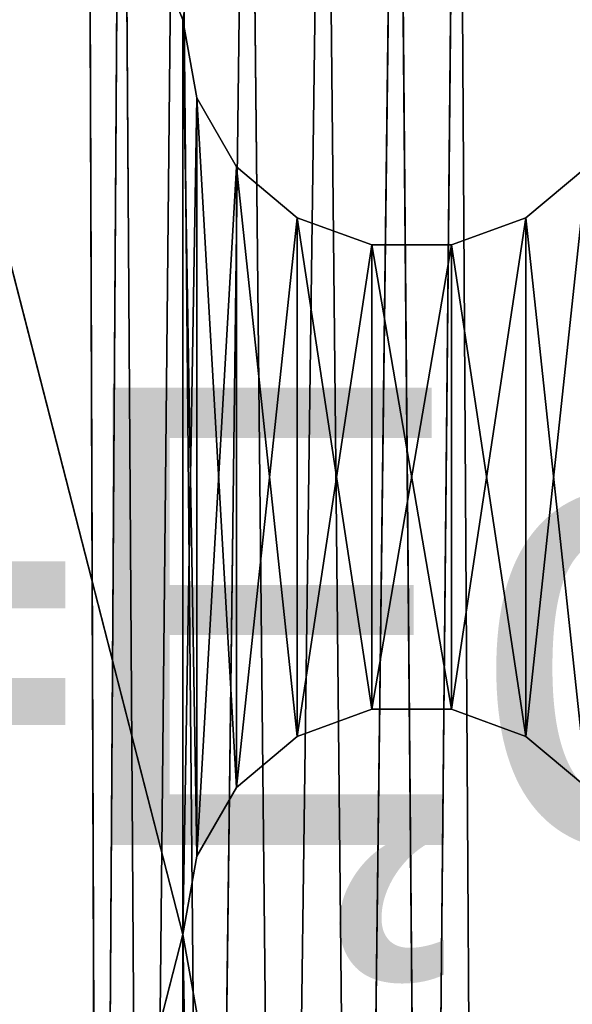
# Model space of a CAD drawing. Extents: x 0.1 to 22, y -6.2 to 5.8.
# Tile 49 of 97: x 14.9 to 16.1, y -0.3 to 1.8. Entities that reach past the tile are written whole.
import ezdxf

# ---------------------------------------------------------------- set-up
doc = ezdxf.new("R2010")
doc.units = 0
doc.header["$LTSCALE"] = 2.54
doc.layers.get('0').update_dxf_attribs({"color": 13, "linetype": 'CONTINUOUS'})

# ---------------------------------------------------------------- blocks, each defined once
blk = doc.blocks.new('GRUPA1_1')
at = {"color": 0}
for p, q in [((15.2586, 1.8042, -5.6904), (13.8586, 5.2542, -5.6904)), ((13.8586, 5.2542, -5.6904), (15.2586, -0.1958, -5.6904)), ((15.2586, 1.8042, -5.6904), (13.8586, 5.2542, -5.6904)), ((13.8586, 5.2542, -5.6904), (15.2586, -0.1958, -5.6904)), ((13.8586, 5.2542, -5.7904), (15.2586, -0.1958, -5.7904)), ((15.2586, 1.8042, -5.7904), (13.8586, 5.2542, -5.7904)), ((15.2586, 1.8042, -5.7904), (13.8586, 5.2542, -5.7904)), ((13.8586, 5.2542, -5.7904), (15.2586, -0.1958, -5.7904)), ((15.0495, 3.6639, -8.7904), (15.0765, -3.9867, -8.7904)), ((15.0495, 3.6639, -8.7904), (15.0765, -3.9867, -8.7904)), ((15.0765, -3.9867, -8.7904), (15.1252, 3.5153, -8.7904)), ((15.0765, -3.9867, -8.7904), (15.1252, 3.5153, -8.7904)), ((15.1741, -3.8515, -8.7904), (15.1252, 3.5153, -8.7904)), ((15.1741, -3.8515, -8.7904), (15.1252, 3.5153, -8.7904)), ((15.8596, 3.4768, -8.7904), (15.7896, -3.8067, -8.7904)), ((15.8596, 3.4768, -8.7904), (15.7896, -3.8067, -8.7904)), ((15.9057, -3.9262, -8.7904), (15.8596, 3.4768, -8.7904)), ((15.9057, -3.9262, -8.7904), (15.8596, 3.4768, -8.7904)), ((15.1741, -3.8515, -8.7904), (15.2471, 3.4016, -8.7904)), ((15.1741, -3.8515, -8.7904), (15.2471, 3.4016, -8.7904)), ((15.312, -3.7579, -8.7904), (15.2471, 3.4016, -8.7904)), ((15.312, -3.7579, -8.7904), (15.2471, 3.4016, -8.7904)), ((15.7265, 3.3765, -8.7904), (15.6395, -3.734, -8.7904)), ((15.7265, 3.3765, -8.7904), (15.6395, -3.734, -8.7904)), ((15.7265, 3.3765, -8.7904), (15.7896, -3.8067, -8.7904)), ((15.7265, 3.3765, -8.7904), (15.7896, -3.8067, -8.7904)), ((15.312, -3.7579, -8.7904), (15.4006, 3.3365, -8.7904)), ((15.312, -3.7579, -8.7904), (15.4006, 3.3365, -8.7904)), ((15.4737, -3.7171, -8.7904), (15.4006, 3.3365, -8.7904)), ((15.4737, -3.7171, -8.7904), (15.4006, 3.3365, -8.7904)), ((15.4737, -3.7171, -8.7904), (15.5671, 3.3278, -8.7904)), ((15.4737, -3.7171, -8.7904), (15.5671, 3.3278, -8.7904)), ((15.5671, 3.3278, -8.7904), (15.6395, -3.734, -8.7904)), ((15.5671, 3.3278, -8.7904), (15.6395, -3.734, -8.7904)), ((15.2586, 1.8042, -5.6904), (15.2887, 1.9752, -5.6904)), ((15.2586, 1.8042, -5.7904), (15.2887, 1.9752, -5.6904)), ((15.2586, 1.8042, -5.6904), (15.2887, 1.9752, -5.6904)), ((15.2586, 1.8042, -5.7904), (15.2887, 1.9752, -5.6904)), ((15.2586, 1.8042, -5.7904), (15.2887, 1.9752, -5.7904)), ((15.2586, 1.8042, -5.7904), (15.2887, 1.9752, -5.7904)), ((15.2887, 1.6332, -5.6904), (15.2586, 1.8042, -5.6904)), ((15.2586, 1.8042, -5.6904), (15.2586, -0.1958, -5.6904)), ((15.2586, 1.8042, -5.6904), (15.2586, -0.1958, -5.6904)), ((15.2887, 1.6332, -5.7904), (15.2586, 1.8042, -5.6904)), ((15.2887, 1.6332, -5.6904), (15.2586, 1.8042, -5.6904)), ((15.2887, 1.6332, -5.7904), (15.2586, 1.8042, -5.6904)), ((15.2887, 1.6332, -5.7904), (15.2586, 1.8042, -5.7904)), ((15.2586, 1.8042, -5.7904), (15.2586, 1.8042, -5.6904)), ((15.2586, 1.8042, -5.7904), (15.2586, 1.8042, -5.6904)), ((15.2586, 1.8042, -5.7904), (15.2586, -0.1958, -5.7904)), ((15.2586, 1.8042, -5.7904), (15.2586, -0.1958, -5.7904)), ((15.2586, 1.8042, -5.7904), (15.2887, -0.0248, -5.7904)), ((15.2586, 1.8042, -5.7904), (15.2887, -0.0248, -5.7904)), ((15.2887, 1.6332, -5.7904), (15.2586, 1.8042, -5.7904)), ((15.2887, 1.6332, -5.6904), (15.2586, -0.1958, -5.6904)), ((15.2887, 1.6332, -5.6904), (15.2586, -0.1958, -5.6904)), ((15.3756, 1.4828, -5.6904), (15.2887, 1.6332, -5.6904)), ((15.2887, 1.6332, -5.6904), (15.2887, -0.0248, -5.6904)), ((15.2887, 1.6332, -5.6904), (15.2887, -0.0248, -5.6904)), ((15.3756, 1.4828, -5.7904), (15.2887, 1.6332, -5.6904)), ((15.3756, 1.4828, -5.6904), (15.2887, 1.6332, -5.6904)), ((15.3756, 1.4828, -5.7904), (15.2887, 1.6332, -5.6904)), ((15.3756, 1.4828, -5.7904), (15.2887, 1.6332, -5.7904)), ((15.2887, 1.6332, -5.7904), (15.2887, 1.6332, -5.6904)), ((15.2887, 1.6332, -5.7904), (15.2887, 1.6332, -5.6904)), ((15.2887, 1.6332, -5.7904), (15.2887, -0.0248, -5.7904)), ((15.2887, 1.6332, -5.7904), (15.2887, -0.0248, -5.7904)), ((15.2887, 1.6332, -5.7904), (15.3756, 0.1256, -5.7904)), ((15.2887, 1.6332, -5.7904), (15.3756, 0.1256, -5.7904)), ((15.3756, 1.4828, -5.7904), (15.2887, 1.6332, -5.7904)), ((15.3756, 1.4828, -5.6904), (15.2887, -0.0248, -5.6904)), ((15.3756, 1.4828, -5.6904), (15.2887, -0.0248, -5.6904)), ((15.5086, 1.3712, -5.6904), (15.3756, 1.4828, -5.6904)), ((15.3756, 1.4828, -5.6904), (15.3756, 0.1256, -5.6904)), ((15.3756, 1.4828, -5.6904), (15.3756, 0.1256, -5.6904)), ((15.5086, 1.3712, -5.7904), (15.3756, 1.4828, -5.6904)), ((15.5086, 1.3712, -5.6904), (15.3756, 1.4828, -5.6904)), ((15.5086, 1.3712, -5.7904), (15.3756, 1.4828, -5.6904)), ((15.5086, 1.3712, -5.7904), (15.3756, 1.4828, -5.7904)), ((15.3756, 1.4828, -5.7904), (15.3756, 1.4828, -5.6904)), ((15.3756, 1.4828, -5.7904), (15.3756, 1.4828, -5.6904)), ((15.3756, 1.4828, -5.7904), (15.3756, 0.1256, -5.7904)), ((15.3756, 1.4828, -5.7904), (15.3756, 0.1256, -5.7904)), ((15.3756, 1.4828, -5.7904), (15.5086, 0.2372, -5.7904)), ((15.3756, 1.4828, -5.7904), (15.5086, 0.2372, -5.7904)), ((15.5086, 1.3712, -5.7904), (15.3756, 1.4828, -5.7904)), ((16.1416, 1.4828, -5.6904), (16.0086, 0.2372, -5.6904)), ((16.1416, 1.4828, -5.6904), (16.0086, 0.2372, -5.6904)), ((16.1416, 1.4828, -5.6904), (16.0086, 1.3712, -5.6904)), ((16.1416, 1.4828, -5.7904), (16.0086, 1.3712, -5.6904)), ((16.1416, 1.4828, -5.6904), (16.0086, 1.3712, -5.6904)), ((16.1416, 1.4828, -5.7904), (16.0086, 1.3712, -5.6904)), ((16.1416, 1.4828, -5.7904), (16.0086, 1.3712, -5.7904)), ((16.1416, 1.4828, -5.7904), (16.0086, 1.3712, -5.7904)), ((15.5086, 1.3712, -5.6904), (15.3756, 0.1256, -5.6904)), ((15.5086, 1.3712, -5.6904), (15.3756, 0.1256, -5.6904)), ((15.6718, 1.3118, -5.6904), (15.5086, 1.3712, -5.6904)), ((15.5086, 1.3712, -5.6904), (15.5086, 0.2372, -5.6904)), ((15.5086, 1.3712, -5.6904), (15.5086, 0.2372, -5.6904)), ((15.6718, 1.3118, -5.7904), (15.5086, 1.3712, -5.6904)), ((15.6718, 1.3118, -5.6904), (15.5086, 1.3712, -5.6904)), ((15.6718, 1.3118, -5.7904), (15.5086, 1.3712, -5.6904)), ((15.6718, 1.3118, -5.7904), (15.5086, 1.3712, -5.7904)), ((15.5086, 1.3712, -5.7904), (15.5086, 1.3712, -5.6904)), ((15.5086, 1.3712, -5.7904), (15.5086, 1.3712, -5.6904)), ((15.5086, 1.3712, -5.7904), (15.5086, 0.2372, -5.7904)), ((15.5086, 1.3712, -5.7904), (15.5086, 0.2372, -5.7904)), ((15.5086, 1.3712, -5.7904), (15.6718, 0.2966, -5.7904)), ((15.5086, 1.3712, -5.7904), (15.6718, 0.2966, -5.7904)), ((15.6718, 1.3118, -5.7904), (15.5086, 1.3712, -5.7904)), ((16.0086, 1.3712, -5.6904), (15.8454, 0.2966, -5.6904)), ((16.0086, 1.3712, -5.6904), (15.8454, 0.2966, -5.6904)), ((16.0086, 1.3712, -5.6904), (15.8454, 1.3118, -5.6904)), ((16.0086, 1.3712, -5.7904), (15.8454, 1.3118, -5.6904)), ((16.0086, 1.3712, -5.6904), (15.8454, 1.3118, -5.6904)), ((16.0086, 1.3712, -5.7904), (15.8454, 1.3118, -5.6904)), ((16.0086, 1.3712, -5.7904), (15.8454, 1.3118, -5.7904)), ((16.0086, 1.3712, -5.7904), (15.8454, 1.3118, -5.7904)), ((16.0086, 1.3712, -5.6904), (16.0086, 0.2372, -5.6904)), ((16.0086, 1.3712, -5.6904), (16.0086, 0.2372, -5.6904)), ((16.0086, 1.3712, -5.7904), (16.0086, 1.3712, -5.6904)), ((16.0086, 1.3712, -5.7904), (16.0086, 1.3712, -5.6904)), ((16.0086, 1.3712, -5.7904), (16.0086, 0.2372, -5.7904)), ((16.0086, 1.3712, -5.7904), (16.0086, 0.2372, -5.7904)), ((16.0086, 1.3712, -5.7904), (16.1416, 0.1256, -5.7904)), ((16.0086, 1.3712, -5.7904), (16.1416, 0.1256, -5.7904)), ((15.6718, 1.3118, -5.6904), (15.5086, 0.2372, -5.6904)), ((15.6718, 1.3118, -5.6904), (15.5086, 0.2372, -5.6904)), ((15.8454, 1.3118, -5.6904), (15.6718, 0.2966, -5.6904)), ((15.8454, 1.3118, -5.6904), (15.6718, 0.2966, -5.6904)), ((15.8454, 1.3118, -5.6904), (15.6718, 1.3118, -5.6904)), ((15.6718, 1.3118, -5.6904), (15.6718, 0.2966, -5.6904)), ((15.6718, 1.3118, -5.6904), (15.6718, 0.2966, -5.6904)), ((15.8454, 1.3118, -5.7904), (15.6718, 1.3118, -5.6904)), ((15.8454, 1.3118, -5.6904), (15.6718, 1.3118, -5.6904)), ((15.8454, 1.3118, -5.7904), (15.6718, 1.3118, -5.6904)), ((15.8454, 1.3118, -5.7904), (15.6718, 1.3118, -5.7904)), ((15.6718, 1.3118, -5.7904), (15.6718, 1.3118, -5.6904)), ((15.6718, 1.3118, -5.7904), (15.6718, 1.3118, -5.6904)), ((15.6718, 1.3118, -5.7904), (15.6718, 0.2966, -5.7904)), ((15.6718, 1.3118, -5.7904), (15.6718, 0.2966, -5.7904)), ((15.6718, 1.3118, -5.7904), (15.8454, 0.2966, -5.7904)), ((15.6718, 1.3118, -5.7904), (15.8454, 0.2966, -5.7904)), ((15.8454, 1.3118, -5.7904), (15.6718, 1.3118, -5.7904)), ((15.8454, 1.3118, -5.6904), (15.8454, 0.2966, -5.6904)), ((15.8454, 1.3118, -5.6904), (15.8454, 0.2966, -5.6904)), ((15.8454, 1.3118, -5.7904), (15.8454, 1.3118, -5.6904)), ((15.8454, 1.3118, -5.7904), (15.8454, 1.3118, -5.6904)), ((15.8454, 1.3118, -5.7904), (15.8454, 0.2966, -5.7904)), ((15.8454, 1.3118, -5.7904), (15.8454, 0.2966, -5.7904)), ((15.8454, 1.3118, -5.7904), (16.0086, 0.2372, -5.7904)), ((15.8454, 1.3118, -5.7904), (16.0086, 0.2372, -5.7904)), ((15.5086, 0.2372, -5.6904), (15.6718, 0.2966, -5.6904)), ((15.5086, 0.2372, -5.7904), (15.6718, 0.2966, -5.6904)), ((15.5086, 0.2372, -5.6904), (15.6718, 0.2966, -5.6904)), ((15.5086, 0.2372, -5.7904), (15.6718, 0.2966, -5.6904)), ((15.5086, 0.2372, -5.7904), (15.6718, 0.2966, -5.7904)), ((15.5086, 0.2372, -5.7904), (15.6718, 0.2966, -5.7904)), ((15.6718, 0.2966, -5.6904), (15.8454, 0.2966, -5.6904)), ((15.6718, 0.2966, -5.7904), (15.6718, 0.2966, -5.6904)), ((15.6718, 0.2966, -5.7904), (15.6718, 0.2966, -5.6904)), ((15.6718, 0.2966, -5.7904), (15.8454, 0.2966, -5.6904)), ((15.6718, 0.2966, -5.6904), (15.8454, 0.2966, -5.6904)), ((15.6718, 0.2966, -5.7904), (15.8454, 0.2966, -5.6904)), ((15.6718, 0.2966, -5.7904), (15.8454, 0.2966, -5.7904)), ((15.6718, 0.2966, -5.7904), (15.8454, 0.2966, -5.7904)), ((15.8454, 0.2966, -5.6904), (16.0086, 0.2372, -5.6904)), ((15.8454, 0.2966, -5.7904), (15.8454, 0.2966, -5.6904)), ((15.8454, 0.2966, -5.7904), (15.8454, 0.2966, -5.6904)), ((15.8454, 0.2966, -5.7904), (16.0086, 0.2372, -5.6904)), ((15.8454, 0.2966, -5.6904), (16.0086, 0.2372, -5.6904)), ((15.8454, 0.2966, -5.7904), (16.0086, 0.2372, -5.6904)), ((15.8454, 0.2966, -5.7904), (16.0086, 0.2372, -5.7904)), ((15.8454, 0.2966, -5.7904), (16.0086, 0.2372, -5.7904)), ((15.3756, 0.1256, -5.6904), (15.5086, 0.2372, -5.6904)), ((15.3756, 0.1256, -5.7904), (15.5086, 0.2372, -5.6904)), ((15.3756, 0.1256, -5.6904), (15.5086, 0.2372, -5.6904)), ((15.3756, 0.1256, -5.7904), (15.5086, 0.2372, -5.6904)), ((15.3756, 0.1256, -5.7904), (15.5086, 0.2372, -5.7904)), ((15.3756, 0.1256, -5.7904), (15.5086, 0.2372, -5.7904)), ((15.5086, 0.2372, -5.7904), (15.5086, 0.2372, -5.6904)), ((15.5086, 0.2372, -5.7904), (15.5086, 0.2372, -5.6904)), ((16.0086, 0.2372, -5.6904), (16.1416, 0.1256, -5.6904)), ((16.0086, 0.2372, -5.7904), (16.0086, 0.2372, -5.6904)), ((16.0086, 0.2372, -5.7904), (16.0086, 0.2372, -5.6904)), ((16.0086, 0.2372, -5.7904), (16.1416, 0.1256, -5.6904)), ((16.0086, 0.2372, -5.6904), (16.1416, 0.1256, -5.6904)), ((16.0086, 0.2372, -5.7904), (16.1416, 0.1256, -5.6904)), ((16.0086, 0.2372, -5.7904), (16.1416, 0.1256, -5.7904)), ((16.0086, 0.2372, -5.7904), (16.1416, 0.1256, -5.7904)), ((15.2887, -0.0248, -5.6904), (15.3756, 0.1256, -5.6904)), ((15.2887, -0.0248, -5.7904), (15.3756, 0.1256, -5.6904)), ((15.2887, -0.0248, -5.6904), (15.3756, 0.1256, -5.6904)), ((15.2887, -0.0248, -5.7904), (15.3756, 0.1256, -5.6904)), ((15.2887, -0.0248, -5.7904), (15.3756, 0.1256, -5.7904)), ((15.2887, -0.0248, -5.7904), (15.3756, 0.1256, -5.7904)), ((15.3756, 0.1256, -5.7904), (15.3756, 0.1256, -5.6904)), ((15.3756, 0.1256, -5.7904), (15.3756, 0.1256, -5.6904)), ((15.2586, -0.1958, -5.6904), (15.2887, -0.0248, -5.6904)), ((15.2586, -0.1958, -5.7904), (15.2887, -0.0248, -5.6904)), ((15.2586, -0.1958, -5.6904), (15.2887, -0.0248, -5.6904)), ((15.2586, -0.1958, -5.7904), (15.2887, -0.0248, -5.6904)), ((15.2586, -0.1958, -5.7904), (15.2887, -0.0248, -5.7904)), ((15.2586, -0.1958, -5.7904), (15.2887, -0.0248, -5.7904)), ((15.2887, -0.0248, -5.7904), (15.2887, -0.0248, -5.6904)), ((15.2887, -0.0248, -5.7904), (15.2887, -0.0248, -5.6904)), ((15.2586, -0.1958, -5.6904), (13.8586, -5.6458, -5.6904)), ((15.2586, -0.1958, -5.6904), (13.8586, -5.6458, -5.6904)), ((15.2586, -0.1958, -5.7904), (13.8586, -5.6458, -5.7904)), ((15.2586, -0.1958, -5.7904), (13.8586, -5.6458, -5.7904)), ((15.2887, -0.3668, -5.6904), (15.2586, -0.1958, -5.6904)), ((15.2586, -0.1958, -5.6904), (15.2586, -2.1958, -5.6904)), ((15.2586, -0.1958, -5.6904), (15.2586, -2.1958, -5.6904)), ((15.2887, -0.3668, -5.7904), (15.2586, -0.1958, -5.6904)), ((15.2887, -0.3668, -5.6904), (15.2586, -0.1958, -5.6904)), ((15.2887, -0.3668, -5.7904), (15.2586, -0.1958, -5.6904)), ((15.2887, -0.3668, -5.7904), (15.2586, -0.1958, -5.7904)), ((15.2586, -0.1958, -5.7904), (15.2586, -0.1958, -5.6904)), ((15.2586, -0.1958, -5.7904), (15.2586, -0.1958, -5.6904)), ((15.2586, -0.1958, -5.7904), (15.2586, -2.1958, -5.7904)), ((15.2586, -0.1958, -5.7904), (15.2586, -2.1958, -5.7904)), ((15.2586, -0.1958, -5.7904), (15.2887, -2.0248, -5.7904)), ((15.2586, -0.1958, -5.7904), (15.2887, -2.0248, -5.7904)), ((15.2887, -0.3668, -5.7904), (15.2586, -0.1958, -5.7904))]:
    blk.add_line(p, q, dxfattribs=at)
at = {"color": 9}
mesh = blk.add_polyface(dxfattribs=at)
corners = [(15.0495, 3.6639, -8.7904), (13.7086, -5.9958, -8.7904), (13.7086, 5.6042, -8.7904)]
mesh.append_faces([[corners[k] for k in face] for face in [(0, 1, 2)]], dxfattribs={"color": 9})
mesh = blk.add_polyface(dxfattribs=at)
corners = [(21.6586, 5.3542, -8.6904), (13.8586, -5.7458, -8.6904), (21.6586, -5.7458, -8.6904)]
mesh.append_faces([[corners[k] for k in face] for face in [(0, 1, 2)]], dxfattribs={"color": 9})
mesh = blk.add_polyface(dxfattribs=at)
corners = [(21.6586, 5.3542, -8.6904), (13.8586, 5.3542, -8.6904), (13.8586, -5.7458, -8.6904)]
mesh.append_faces([[corners[k] for k in face] for face in [(0, 1, 2)]], dxfattribs={"color": 9})
mesh = blk.add_polyface(dxfattribs=at)
corners = [(15.2586, 1.8042, -5.6904), (13.8586, 5.2542, -5.6904), (15.2586, -0.1958, -5.6904)]
mesh.append_faces([[corners[k] for k in face] for face in [(0, 1, 2)]], dxfattribs={"color": 9})
mesh = blk.add_polyface(dxfattribs=at)
corners = [(15.2887, 1.9752, -5.6904), (13.8586, 5.2542, -5.6904), (15.2586, 1.8042, -5.6904)]
mesh.append_faces([[corners[k] for k in face] for face in [(0, 1, 2)]], dxfattribs={"color": 9})
mesh = blk.add_polyface(dxfattribs=at)
corners = [(15.2586, -0.1958, -5.6904), (13.8586, 5.2542, -5.6904), (13.8586, -5.6458, -5.6904)]
mesh.append_faces([[corners[k] for k in face] for face in [(0, 1, 2)]], dxfattribs={"color": 9})
mesh = blk.add_polyface(dxfattribs=at)
corners = [(15.2586, -0.1958, -5.7904), (13.8586, -5.6458, -5.7904), (13.8586, 5.2542, -5.7904)]
mesh.append_faces([[corners[k] for k in face] for face in [(0, 1, 2)]], dxfattribs={"color": 9})
mesh = blk.add_polyface(dxfattribs=at)
corners = [(15.2887, 1.9752, -5.7904), (15.2586, 1.8042, -5.7904), (13.8586, 5.2542, -5.7904)]
mesh.append_faces([[corners[k] for k in face] for face in [(0, 1, 2)]], dxfattribs={"color": 9})
mesh = blk.add_polyface(dxfattribs=at)
corners = [(15.2586, -0.1958, -5.7904), (13.8586, 5.2542, -5.7904), (15.2586, 1.8042, -5.7904)]
mesh.append_faces([[corners[k] for k in face] for face in [(0, 1, 2)]], dxfattribs={"color": 9})
mesh = blk.add_polyface(dxfattribs=at)
corners = [(15.0765, -3.9867, -8.7904), (13.7086, -5.9958, -8.7904), (15.0495, 3.6639, -8.7904)]
mesh.append_faces([[corners[k] for k in face] for face in [(0, 1, 2)]], dxfattribs={"color": 9})
mesh = blk.add_polyface(dxfattribs=at)
corners = [(15.1252, 3.5153, -8.7904), (15.0765, -3.9867, -8.7904), (15.0495, 3.6639, -8.7904)]
mesh.append_faces([[corners[k] for k in face] for face in [(0, 1, 2)]], dxfattribs={"color": 9})
mesh = blk.add_polyface(dxfattribs=at)
corners = [(15.1741, -3.8515, -8.7904), (15.0765, -3.9867, -8.7904), (15.1252, 3.5153, -8.7904)]
mesh.append_faces([[corners[k] for k in face] for face in [(0, 1, 2)]], dxfattribs={"color": 9})
mesh = blk.add_polyface(dxfattribs=at)
corners = [(15.2471, 3.4016, -8.7904), (15.1741, -3.8515, -8.7904), (15.1252, 3.5153, -8.7904)]
mesh.append_faces([[corners[k] for k in face] for face in [(0, 1, 2)]], dxfattribs={"color": 9})
mesh = blk.add_polyface(dxfattribs=at)
corners = [(19.6715, -3.8541, -8.7904), (15.8596, 3.4768, -8.7904), (19.6206, 3.5216, -8.7904)]
mesh.append_faces([[corners[k] for k in face] for face in [(0, 1, 2)]], dxfattribs={"color": 9})
mesh = blk.add_polyface(dxfattribs=at)
corners = [(15.8596, 3.4768, -8.7904), (15.7896, -3.8067, -8.7904), (15.7265, 3.3765, -8.7904)]
mesh.append_faces([[corners[k] for k in face] for face in [(0, 1, 2)]], dxfattribs={"color": 9})
mesh = blk.add_polyface(dxfattribs=at)
corners = [(15.9057, -3.9262, -8.7904), (15.7896, -3.8067, -8.7904), (15.8596, 3.4768, -8.7904)]
mesh.append_faces([[corners[k] for k in face] for face in [(0, 1, 2)]], dxfattribs={"color": 9})
mesh = blk.add_polyface(dxfattribs=at)
corners = [(19.6715, -3.8541, -8.7904), (15.9057, -3.9262, -8.7904), (15.8596, 3.4768, -8.7904)]
mesh.append_faces([[corners[k] for k in face] for face in [(0, 1, 2)]], dxfattribs={"color": 9})
mesh = blk.add_polyface(dxfattribs=at)
corners = [(15.312, -3.7579, -8.7904), (15.1741, -3.8515, -8.7904), (15.2471, 3.4016, -8.7904)]
mesh.append_faces([[corners[k] for k in face] for face in [(0, 1, 2)]], dxfattribs={"color": 9})
mesh = blk.add_polyface(dxfattribs=at)
corners = [(15.4006, 3.3365, -8.7904), (15.312, -3.7579, -8.7904), (15.2471, 3.4016, -8.7904)]
mesh.append_faces([[corners[k] for k in face] for face in [(0, 1, 2)]], dxfattribs={"color": 9})
mesh = blk.add_polyface(dxfattribs=at)
corners = [(15.7265, 3.3765, -8.7904), (15.6395, -3.734, -8.7904), (15.5671, 3.3278, -8.7904)]
mesh.append_faces([[corners[k] for k in face] for face in [(0, 1, 2)]], dxfattribs={"color": 9})
mesh = blk.add_polyface(dxfattribs=at)
corners = [(15.7896, -3.8067, -8.7904), (15.6395, -3.734, -8.7904), (15.7265, 3.3765, -8.7904)]
mesh.append_faces([[corners[k] for k in face] for face in [(0, 1, 2)]], dxfattribs={"color": 9})
mesh = blk.add_polyface(dxfattribs=at)
corners = [(15.4737, -3.7171, -8.7904), (15.312, -3.7579, -8.7904), (15.4006, 3.3365, -8.7904)]
mesh.append_faces([[corners[k] for k in face] for face in [(0, 1, 2)]], dxfattribs={"color": 9})
mesh = blk.add_polyface(dxfattribs=at)
corners = [(15.5671, 3.3278, -8.7904), (15.4737, -3.7171, -8.7904), (15.4006, 3.3365, -8.7904)]
mesh.append_faces([[corners[k] for k in face] for face in [(0, 1, 2)]], dxfattribs={"color": 9})
mesh = blk.add_polyface(dxfattribs=at)
corners = [(15.6395, -3.734, -8.7904), (15.4737, -3.7171, -8.7904), (15.5671, 3.3278, -8.7904)]
mesh.append_faces([[corners[k] for k in face] for face in [(0, 1, 2)]], dxfattribs={"color": 9})
mesh = blk.add_polyface(dxfattribs=at)
corners = [(15.2887, 1.9752, -5.6904), (15.2586, 1.8042, -5.6904), (15.2586, 1.8042, -5.7904)]
mesh.append_faces([[corners[k] for k in face] for face in [(0, 1, 2)]], dxfattribs={"color": 9})
mesh = blk.add_polyface(dxfattribs=at)
corners = [(15.2887, 1.9752, -5.6904), (15.2586, 1.8042, -5.7904), (15.2887, 1.9752, -5.7904)]
mesh.append_faces([[corners[k] for k in face] for face in [(0, 1, 2)]], dxfattribs={"color": 9})
mesh = blk.add_polyface(dxfattribs=at)
corners = [(15.2887, 1.6332, -5.6904), (15.2586, 1.8042, -5.6904), (15.2586, -0.1958, -5.6904)]
mesh.append_faces([[corners[k] for k in face] for face in [(0, 1, 2)]], dxfattribs={"color": 9})
mesh = blk.add_polyface(dxfattribs=at)
corners = [(15.2586, 1.8042, -5.6904), (15.2887, 1.6332, -5.6904), (15.2887, 1.6332, -5.7904)]
mesh.append_faces([[corners[k] for k in face] for face in [(0, 1, 2)]], dxfattribs={"color": 9})
mesh = blk.add_polyface(dxfattribs=at)
corners = [(15.2586, 1.8042, -5.6904), (15.2887, 1.6332, -5.7904), (15.2586, 1.8042, -5.7904)]
mesh.append_faces([[corners[k] for k in face] for face in [(0, 1, 2)]], dxfattribs={"color": 9})
mesh = blk.add_polyface(dxfattribs=at)
corners = [(15.2887, -0.0248, -5.7904), (15.2586, -0.1958, -5.7904), (15.2586, 1.8042, -5.7904)]
mesh.append_faces([[corners[k] for k in face] for face in [(0, 1, 2)]], dxfattribs={"color": 9})
mesh = blk.add_polyface(dxfattribs=at)
corners = [(15.2887, -0.0248, -5.7904), (15.2586, 1.8042, -5.7904), (15.2887, 1.6332, -5.7904)]
mesh.append_faces([[corners[k] for k in face] for face in [(0, 1, 2)]], dxfattribs={"color": 9})
mesh = blk.add_polyface(dxfattribs=at)
corners = [(15.2887, 1.6332, -5.6904), (15.2586, -0.1958, -5.6904), (15.2887, -0.0248, -5.6904)]
mesh.append_faces([[corners[k] for k in face] for face in [(0, 1, 2)]], dxfattribs={"color": 9})
mesh = blk.add_polyface(dxfattribs=at)
corners = [(15.3756, 1.4828, -5.6904), (15.2887, 1.6332, -5.6904), (15.2887, -0.0248, -5.6904)]
mesh.append_faces([[corners[k] for k in face] for face in [(0, 1, 2)]], dxfattribs={"color": 9})
mesh = blk.add_polyface(dxfattribs=at)
corners = [(15.2887, 1.6332, -5.6904), (15.3756, 1.4828, -5.6904), (15.3756, 1.4828, -5.7904)]
mesh.append_faces([[corners[k] for k in face] for face in [(0, 1, 2)]], dxfattribs={"color": 9})
mesh = blk.add_polyface(dxfattribs=at)
corners = [(15.2887, 1.6332, -5.6904), (15.3756, 1.4828, -5.7904), (15.2887, 1.6332, -5.7904)]
mesh.append_faces([[corners[k] for k in face] for face in [(0, 1, 2)]], dxfattribs={"color": 9})
mesh = blk.add_polyface(dxfattribs=at)
corners = [(15.3756, 0.1256, -5.7904), (15.2887, -0.0248, -5.7904), (15.2887, 1.6332, -5.7904)]
mesh.append_faces([[corners[k] for k in face] for face in [(0, 1, 2)]], dxfattribs={"color": 9})
mesh = blk.add_polyface(dxfattribs=at)
corners = [(15.3756, 0.1256, -5.7904), (15.2887, 1.6332, -5.7904), (15.3756, 1.4828, -5.7904)]
mesh.append_faces([[corners[k] for k in face] for face in [(0, 1, 2)]], dxfattribs={"color": 9})
mesh = blk.add_polyface(dxfattribs=at)
corners = [(15.3756, 1.4828, -5.6904), (15.2887, -0.0248, -5.6904), (15.3756, 0.1256, -5.6904)]
mesh.append_faces([[corners[k] for k in face] for face in [(0, 1, 2)]], dxfattribs={"color": 9})
mesh = blk.add_polyface(dxfattribs=at)
corners = [(15.5086, 1.3712, -5.6904), (15.3756, 1.4828, -5.6904), (15.3756, 0.1256, -5.6904)]
mesh.append_faces([[corners[k] for k in face] for face in [(0, 1, 2)]], dxfattribs={"color": 9})
mesh = blk.add_polyface(dxfattribs=at)
corners = [(15.5086, 1.3712, -5.6904), (15.5086, 1.3712, -5.7904), (15.3756, 1.4828, -5.6904)]
mesh.append_faces([[corners[k] for k in face] for face in [(0, 1, 2)]], dxfattribs={"color": 9})
mesh = blk.add_polyface(dxfattribs=at)
corners = [(15.3756, 1.4828, -5.6904), (15.5086, 1.3712, -5.7904), (15.3756, 1.4828, -5.7904)]
mesh.append_faces([[corners[k] for k in face] for face in [(0, 1, 2)]], dxfattribs={"color": 9})
mesh = blk.add_polyface(dxfattribs=at)
corners = [(15.5086, 0.2372, -5.7904), (15.3756, 0.1256, -5.7904), (15.3756, 1.4828, -5.7904)]
mesh.append_faces([[corners[k] for k in face] for face in [(0, 1, 2)]], dxfattribs={"color": 9})
mesh = blk.add_polyface(dxfattribs=at)
corners = [(15.5086, 0.2372, -5.7904), (15.3756, 1.4828, -5.7904), (15.5086, 1.3712, -5.7904)]
mesh.append_faces([[corners[k] for k in face] for face in [(0, 1, 2)]], dxfattribs={"color": 9})
mesh = blk.add_polyface(dxfattribs=at)
corners = [(16.1416, 1.4828, -5.6904), (16.0086, 0.2372, -5.6904), (16.1416, 0.1256, -5.6904)]
mesh.append_faces([[corners[k] for k in face] for face in [(0, 1, 2)]], dxfattribs={"color": 9})
mesh = blk.add_polyface(dxfattribs=at)
corners = [(16.1416, 1.4828, -5.6904), (16.0086, 1.3712, -5.6904), (16.0086, 0.2372, -5.6904)]
mesh.append_faces([[corners[k] for k in face] for face in [(0, 1, 2)]], dxfattribs={"color": 9})
mesh = blk.add_polyface(dxfattribs=at)
corners = [(16.1416, 1.4828, -5.6904), (16.1416, 1.4828, -5.7904), (16.0086, 1.3712, -5.6904)]
mesh.append_faces([[corners[k] for k in face] for face in [(0, 1, 2)]], dxfattribs={"color": 9})
mesh = blk.add_polyface(dxfattribs=at)
corners = [(16.0086, 1.3712, -5.6904), (16.1416, 1.4828, -5.7904), (16.0086, 1.3712, -5.7904)]
mesh.append_faces([[corners[k] for k in face] for face in [(0, 1, 2)]], dxfattribs={"color": 9})
mesh = blk.add_polyface(dxfattribs=at)
corners = [(16.1416, 0.1256, -5.7904), (16.0086, 1.3712, -5.7904), (16.1416, 1.4828, -5.7904)]
mesh.append_faces([[corners[k] for k in face] for face in [(0, 1, 2)]], dxfattribs={"color": 9})
mesh = blk.add_polyface(dxfattribs=at)
corners = [(15.5086, 1.3712, -5.6904), (15.3756, 0.1256, -5.6904), (15.5086, 0.2372, -5.6904)]
mesh.append_faces([[corners[k] for k in face] for face in [(0, 1, 2)]], dxfattribs={"color": 9})
mesh = blk.add_polyface(dxfattribs=at)
corners = [(15.6718, 1.3118, -5.6904), (15.5086, 1.3712, -5.6904), (15.5086, 0.2372, -5.6904)]
mesh.append_faces([[corners[k] for k in face] for face in [(0, 1, 2)]], dxfattribs={"color": 9})
mesh = blk.add_polyface(dxfattribs=at)
corners = [(15.6718, 1.3118, -5.6904), (15.6718, 1.3118, -5.7904), (15.5086, 1.3712, -5.6904)]
mesh.append_faces([[corners[k] for k in face] for face in [(0, 1, 2)]], dxfattribs={"color": 9})
mesh = blk.add_polyface(dxfattribs=at)
corners = [(15.5086, 1.3712, -5.6904), (15.6718, 1.3118, -5.7904), (15.5086, 1.3712, -5.7904)]
mesh.append_faces([[corners[k] for k in face] for face in [(0, 1, 2)]], dxfattribs={"color": 9})
mesh = blk.add_polyface(dxfattribs=at)
corners = [(15.6718, 0.2966, -5.7904), (15.5086, 0.2372, -5.7904), (15.5086, 1.3712, -5.7904)]
mesh.append_faces([[corners[k] for k in face] for face in [(0, 1, 2)]], dxfattribs={"color": 9})
mesh = blk.add_polyface(dxfattribs=at)
corners = [(15.6718, 0.2966, -5.7904), (15.5086, 1.3712, -5.7904), (15.6718, 1.3118, -5.7904)]
mesh.append_faces([[corners[k] for k in face] for face in [(0, 1, 2)]], dxfattribs={"color": 9})
mesh = blk.add_polyface(dxfattribs=at)
corners = [(16.0086, 1.3712, -5.6904), (15.8454, 0.2966, -5.6904), (16.0086, 0.2372, -5.6904)]
mesh.append_faces([[corners[k] for k in face] for face in [(0, 1, 2)]], dxfattribs={"color": 9})
mesh = blk.add_polyface(dxfattribs=at)
corners = [(16.0086, 1.3712, -5.6904), (15.8454, 1.3118, -5.6904), (15.8454, 0.2966, -5.6904)]
mesh.append_faces([[corners[k] for k in face] for face in [(0, 1, 2)]], dxfattribs={"color": 9})
mesh = blk.add_polyface(dxfattribs=at)
corners = [(16.0086, 1.3712, -5.6904), (16.0086, 1.3712, -5.7904), (15.8454, 1.3118, -5.6904)]
mesh.append_faces([[corners[k] for k in face] for face in [(0, 1, 2)]], dxfattribs={"color": 9})
mesh = blk.add_polyface(dxfattribs=at)
corners = [(15.8454, 1.3118, -5.6904), (16.0086, 1.3712, -5.7904), (15.8454, 1.3118, -5.7904)]
mesh.append_faces([[corners[k] for k in face] for face in [(0, 1, 2)]], dxfattribs={"color": 9})
mesh = blk.add_polyface(dxfattribs=at)
corners = [(16.0086, 0.2372, -5.7904), (15.8454, 1.3118, -5.7904), (16.0086, 1.3712, -5.7904)]
mesh.append_faces([[corners[k] for k in face] for face in [(0, 1, 2)]], dxfattribs={"color": 9})
mesh = blk.add_polyface(dxfattribs=at)
corners = [(16.1416, 0.1256, -5.7904), (16.0086, 0.2372, -5.7904), (16.0086, 1.3712, -5.7904)]
mesh.append_faces([[corners[k] for k in face] for face in [(0, 1, 2)]], dxfattribs={"color": 9})
mesh = blk.add_polyface(dxfattribs=at)
corners = [(15.6718, 1.3118, -5.6904), (15.5086, 0.2372, -5.6904), (15.6718, 0.2966, -5.6904)]
mesh.append_faces([[corners[k] for k in face] for face in [(0, 1, 2)]], dxfattribs={"color": 9})
mesh = blk.add_polyface(dxfattribs=at)
corners = [(15.8454, 1.3118, -5.6904), (15.6718, 0.2966, -5.6904), (15.8454, 0.2966, -5.6904)]
mesh.append_faces([[corners[k] for k in face] for face in [(0, 1, 2)]], dxfattribs={"color": 9})
mesh = blk.add_polyface(dxfattribs=at)
corners = [(15.8454, 1.3118, -5.6904), (15.6718, 1.3118, -5.6904), (15.6718, 0.2966, -5.6904)]
mesh.append_faces([[corners[k] for k in face] for face in [(0, 1, 2)]], dxfattribs={"color": 9})
mesh = blk.add_polyface(dxfattribs=at)
corners = [(15.8454, 1.3118, -5.6904), (15.8454, 1.3118, -5.7904), (15.6718, 1.3118, -5.6904)]
mesh.append_faces([[corners[k] for k in face] for face in [(0, 1, 2)]], dxfattribs={"color": 9})
mesh = blk.add_polyface(dxfattribs=at)
corners = [(15.6718, 1.3118, -5.6904), (15.8454, 1.3118, -5.7904), (15.6718, 1.3118, -5.7904)]
mesh.append_faces([[corners[k] for k in face] for face in [(0, 1, 2)]], dxfattribs={"color": 9})
mesh = blk.add_polyface(dxfattribs=at)
corners = [(15.8454, 0.2966, -5.7904), (15.6718, 0.2966, -5.7904), (15.6718, 1.3118, -5.7904)]
mesh.append_faces([[corners[k] for k in face] for face in [(0, 1, 2)]], dxfattribs={"color": 9})
mesh = blk.add_polyface(dxfattribs=at)
corners = [(15.8454, 0.2966, -5.7904), (15.6718, 1.3118, -5.7904), (15.8454, 1.3118, -5.7904)]
mesh.append_faces([[corners[k] for k in face] for face in [(0, 1, 2)]], dxfattribs={"color": 9})
mesh = blk.add_polyface(dxfattribs=at)
corners = [(16.0086, 0.2372, -5.7904), (15.8454, 0.2966, -5.7904), (15.8454, 1.3118, -5.7904)]
mesh.append_faces([[corners[k] for k in face] for face in [(0, 1, 2)]], dxfattribs={"color": 9})
mesh = blk.add_polyface(dxfattribs=at)
corners = [(15.5086, 0.2372, -5.6904), (15.5086, 0.2372, -5.7904), (15.6718, 0.2966, -5.6904)]
mesh.append_faces([[corners[k] for k in face] for face in [(0, 1, 2)]], dxfattribs={"color": 9})
mesh = blk.add_polyface(dxfattribs=at)
corners = [(15.6718, 0.2966, -5.6904), (15.5086, 0.2372, -5.7904), (15.6718, 0.2966, -5.7904)]
mesh.append_faces([[corners[k] for k in face] for face in [(0, 1, 2)]], dxfattribs={"color": 9})
mesh = blk.add_polyface(dxfattribs=at)
corners = [(15.6718, 0.2966, -5.6904), (15.6718, 0.2966, -5.7904), (15.8454, 0.2966, -5.6904)]
mesh.append_faces([[corners[k] for k in face] for face in [(0, 1, 2)]], dxfattribs={"color": 9})
mesh = blk.add_polyface(dxfattribs=at)
corners = [(15.8454, 0.2966, -5.6904), (15.6718, 0.2966, -5.7904), (15.8454, 0.2966, -5.7904)]
mesh.append_faces([[corners[k] for k in face] for face in [(0, 1, 2)]], dxfattribs={"color": 9})
mesh = blk.add_polyface(dxfattribs=at)
corners = [(15.8454, 0.2966, -5.6904), (15.8454, 0.2966, -5.7904), (16.0086, 0.2372, -5.6904)]
mesh.append_faces([[corners[k] for k in face] for face in [(0, 1, 2)]], dxfattribs={"color": 9})
mesh = blk.add_polyface(dxfattribs=at)
corners = [(16.0086, 0.2372, -5.6904), (15.8454, 0.2966, -5.7904), (16.0086, 0.2372, -5.7904)]
mesh.append_faces([[corners[k] for k in face] for face in [(0, 1, 2)]], dxfattribs={"color": 9})
mesh = blk.add_polyface(dxfattribs=at)
corners = [(15.3756, 0.1256, -5.6904), (15.3756, 0.1256, -5.7904), (15.5086, 0.2372, -5.6904)]
mesh.append_faces([[corners[k] for k in face] for face in [(0, 1, 2)]], dxfattribs={"color": 9})
mesh = blk.add_polyface(dxfattribs=at)
corners = [(15.5086, 0.2372, -5.6904), (15.3756, 0.1256, -5.7904), (15.5086, 0.2372, -5.7904)]
mesh.append_faces([[corners[k] for k in face] for face in [(0, 1, 2)]], dxfattribs={"color": 9})
mesh = blk.add_polyface(dxfattribs=at)
corners = [(16.0086, 0.2372, -5.6904), (16.0086, 0.2372, -5.7904), (16.1416, 0.1256, -5.6904)]
mesh.append_faces([[corners[k] for k in face] for face in [(0, 1, 2)]], dxfattribs={"color": 9})
mesh = blk.add_polyface(dxfattribs=at)
corners = [(16.1416, 0.1256, -5.6904), (16.0086, 0.2372, -5.7904), (16.1416, 0.1256, -5.7904)]
mesh.append_faces([[corners[k] for k in face] for face in [(0, 1, 2)]], dxfattribs={"color": 9})
mesh = blk.add_polyface(dxfattribs=at)
corners = [(15.3756, 0.1256, -5.6904), (15.2887, -0.0248, -5.6904), (15.2887, -0.0248, -5.7904)]
mesh.append_faces([[corners[k] for k in face] for face in [(0, 1, 2)]], dxfattribs={"color": 9})
mesh = blk.add_polyface(dxfattribs=at)
corners = [(15.3756, 0.1256, -5.6904), (15.2887, -0.0248, -5.7904), (15.3756, 0.1256, -5.7904)]
mesh.append_faces([[corners[k] for k in face] for face in [(0, 1, 2)]], dxfattribs={"color": 9})
mesh = blk.add_polyface(dxfattribs=at)
corners = [(15.2887, -0.0248, -5.6904), (15.2586, -0.1958, -5.6904), (15.2586, -0.1958, -5.7904)]
mesh.append_faces([[corners[k] for k in face] for face in [(0, 1, 2)]], dxfattribs={"color": 9})
mesh = blk.add_polyface(dxfattribs=at)
corners = [(15.2887, -0.0248, -5.6904), (15.2586, -0.1958, -5.7904), (15.2887, -0.0248, -5.7904)]
mesh.append_faces([[corners[k] for k in face] for face in [(0, 1, 2)]], dxfattribs={"color": 9})
mesh = blk.add_polyface(dxfattribs=at)
corners = [(15.2586, -0.1958, -5.6904), (13.8586, -5.6458, -5.6904), (15.2586, -2.1958, -5.6904)]
mesh.append_faces([[corners[k] for k in face] for face in [(0, 1, 2)]], dxfattribs={"color": 9})
mesh = blk.add_polyface(dxfattribs=at)
corners = [(15.2586, -2.1958, -5.7904), (13.8586, -5.6458, -5.7904), (15.2586, -0.1958, -5.7904)]
mesh.append_faces([[corners[k] for k in face] for face in [(0, 1, 2)]], dxfattribs={"color": 9})
mesh = blk.add_polyface(dxfattribs=at)
corners = [(15.2887, -0.3668, -5.6904), (15.2586, -0.1958, -5.6904), (15.2586, -2.1958, -5.6904)]
mesh.append_faces([[corners[k] for k in face] for face in [(0, 1, 2)]], dxfattribs={"color": 9})
mesh = blk.add_polyface(dxfattribs=at)
corners = [(15.2586, -0.1958, -5.6904), (15.2887, -0.3668, -5.6904), (15.2887, -0.3668, -5.7904)]
mesh.append_faces([[corners[k] for k in face] for face in [(0, 1, 2)]], dxfattribs={"color": 9})
mesh = blk.add_polyface(dxfattribs=at)
corners = [(15.2586, -0.1958, -5.6904), (15.2887, -0.3668, -5.7904), (15.2586, -0.1958, -5.7904)]
mesh.append_faces([[corners[k] for k in face] for face in [(0, 1, 2)]], dxfattribs={"color": 9})
mesh = blk.add_polyface(dxfattribs=at)
corners = [(15.2887, -2.0248, -5.7904), (15.2586, -2.1958, -5.7904), (15.2586, -0.1958, -5.7904)]
mesh.append_faces([[corners[k] for k in face] for face in [(0, 1, 2)]], dxfattribs={"color": 9})
mesh = blk.add_polyface(dxfattribs=at)
corners = [(15.2887, -2.0248, -5.7904), (15.2586, -0.1958, -5.7904), (15.2887, -0.3668, -5.7904)]
mesh.append_faces([[corners[k] for k in face] for face in [(0, 1, 2)]], dxfattribs={"color": 9})
blk = doc.blocks.new('GRUPA0_1')
at = {"color": 0}
blk.add_blockref('GRUPA1_1', (0, 0), dxfattribs=at)

msp = doc.modelspace()

# ---------------------------------------------------------------- block references
at = {"color": 0}
ref = msp.add_blockref('GRUPA0_1', (0, 0), dxfattribs=at)
ref.add_attrib('Skp_GroupInstanceName', 'Mydelniczka wolnostoja╠Ęca.obj', (0, 0), dxfattribs={"height": 1})

doc.saveas('drawing.dxf')
